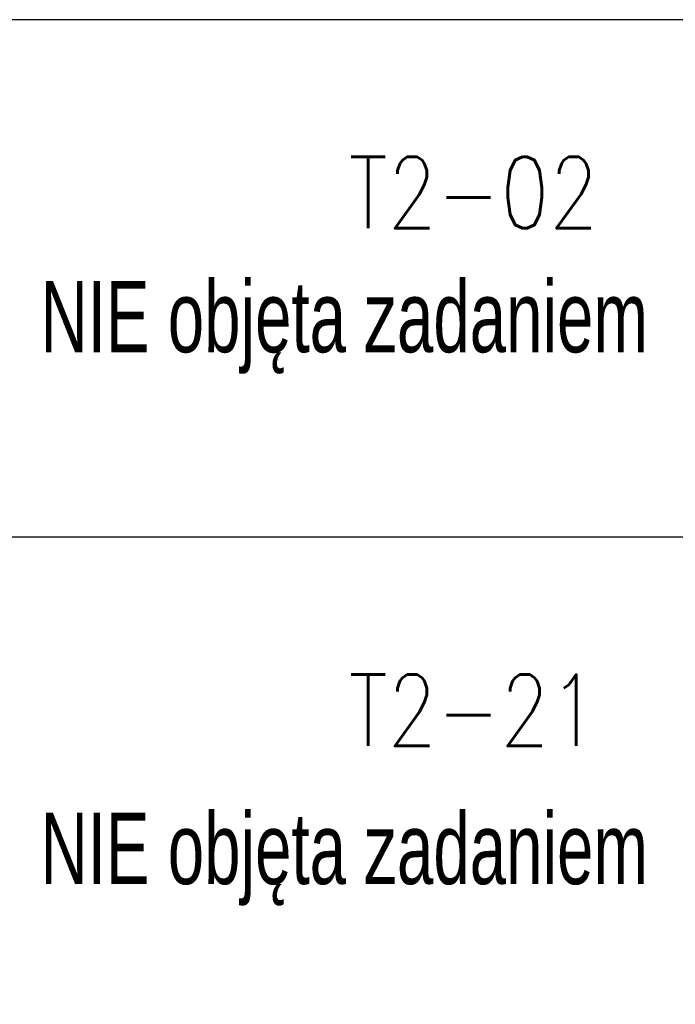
# Model space of a CAD drawing. Header units: millimetres. Extents: x -1290 to 1795, y -4192 to -1311.
# Tile 7 of 256: x -512 to -53, y -2786 to -2096. Entities that reach past the tile are written whole.
import ezdxf

# ---------------------------------------------------------------- set-up
doc = ezdxf.new("R2010")
doc.units = ezdxf.units.MM
doc.linetypes.add('KRESKOWA', pattern=[0.75, 0.5, -0.25])
doc.linetypes.add('REDNIA', pattern=[0])
doc.layers.add('$EL_Zakres-wyłączenie', color=10, linetype='KRESKOWA')
doc.styles.add('ROMANS', font='romans.shx', dxfattribs={"width": 0.8})
doc.styles.get("Standard").update_dxf_attribs({"font": 'ARIALN.TTF', "width": 0.8})

msp = doc.modelspace()

# ---------------------------------------------------------------- linework, layer by layer
at = {"layer": 'Defpoints', "color": 2, "linetype": 'REDNIA'}
for points in [[(-6.39, -2096.27), (-1290.35, -2096.27)], [(-6.39, -2458.92), (-1290.35, -2458.92)]]:
    msp.add_lwpolyline(points, dxfattribs=at)

# ---------------------------------------------------------------- texts
at = {"layer": '$EL_Zakres-wyłączenie', "linetype": 'Continuous', "ltscale": 100, "char_height": 50, "width": 504.4908, "attachment_point": 1}
for insert in [(-497.22, -2279.25), (-497.22, -2651.87)]:
    msp.add_mtext('NIE objęta zadaniem', dxfattribs=dict(at, insert=insert))
at = {"layer": 'Defpoints', "char_height": 50, "width": 154.69, "attachment_point": 1, "style": 'ROMANS'}
for s, insert in [('T2-02', (-281.5, -2192.38)), ('T2-21', (-281.5, -2555.03))]:
    msp.add_mtext(s, dxfattribs=dict(at, insert=insert))

doc.saveas('drawing.dxf')
